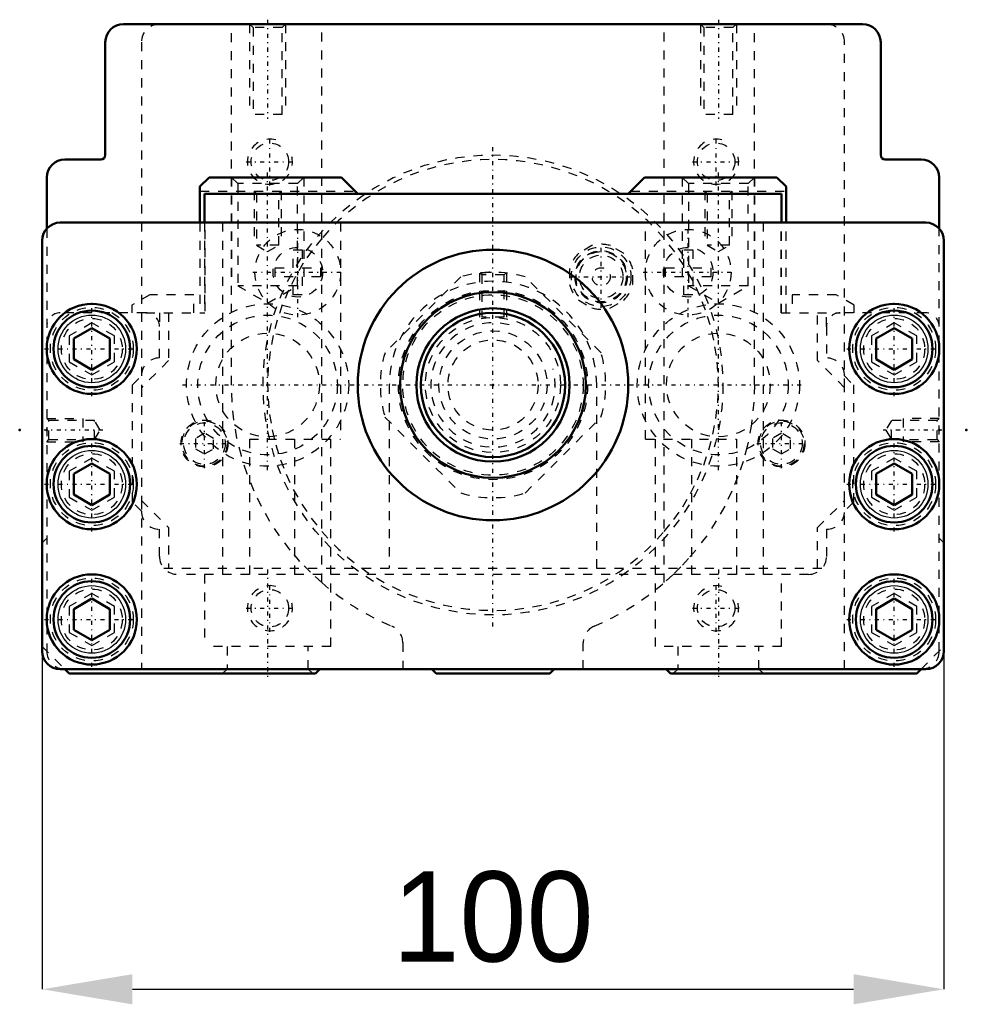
# Model space of a CAD drawing. Header units: millimetres. Extents: x -52 to 53, y -69 to 40.
import ezdxf

# ---------------------------------------------------------------- set-up
doc = ezdxf.new("R2010")
doc.units = ezdxf.units.MM
doc.linetypes.add('Center', pattern=[1.5, 0.45, -0.5, 0.05, -0.5])
doc.linetypes.add('Dashed', pattern=[2, 1, -1])
for name, color, linetype, lineweight in [('2d ConnectionPoints', 7, 'Continuous', 50), ('AM_0', 7, 'Continuous', 50), ('AM_4', 3, 'Continuous', 25), ('AM_5', 3, 'Continuous', 25), ('AM_7', 7, 'Center', 25), ('AM_9', 6, 'Dashed', 25)]:
    doc.layers.add(name, color=color, linetype=linetype, lineweight=lineweight)
doc.dimstyles.new('ISO-25', dxfattribs={"dimtxt": 2.5, "dimasz": 2.5, "dimexe": 1.25, "dimexo": 0.625, "dimtad": 1, "dimtxsty": 'Standard', "dimcen": 2.5, "dimadec": 0, "dimazin": 0, "dimtfac": 1, "dimtmove": 0, "dimatfit": 3, "dimfxl": 0, "dimarcsym": 0})

# ---------------------------------------------------------------- blocks, each defined once
blk = doc.blocks.new('1_SKR55A_0___slider_0_in_SKR5520A_0800_0_00A0__400W00__2')
at = {"layer": 'AM_0'}
for p, q in [((-31.5, 23), (-32.5, 22)), ((-16.8, 23), (-31.5, 23)), ((-15, 21.2), (-16.8, 23)), ((16.8, 23), (15, 21.2)), ((31.5, 23), (16.8, 23)), ((32.5, 22), (31.5, 23)), ((-32.5, 22), (-32.5, 18)), ((32.5, 18), (32.5, 22)), ((32, 21.2), (-32, 21.2)), ((-32, 21.2), (-32, 18)), ((32, 18), (32, 21.2))]:
    blk.add_line(p, q, dxfattribs=at)
at = {"layer": 'AM_5', "linetype": 'Dashed'}
for p, q in [((-29, 23), (-29, 11)), ((-21, 23), (-21, 11)), ((21, 23), (21, 11)), ((29, 23), (29, 11)), ((-26.5, 21.5), (-26.5, 15.5)), ((-23.5, 21.5), (-23.5, 15.5)), ((23.5, 21.5), (23.5, 15.5)), ((26.5, 21.5), (26.5, 15.5))]:
    blk.add_line(p, q, dxfattribs=at)
at = {"layer": 'AM_7'}
for p, q in [((12, 8.54), (12, 15.46)), ((8.54, 12), (15.46, 12)), ((-32, -9.23), (-32, -3.77)), ((32, -9.23), (32, -3.77)), ((-34.73, -6.5), (-29.27, -6.5)), ((29.27, -6.5), (34.73, -6.5))]:
    blk.add_line(p, q, dxfattribs=at)
at = {"layer": 'AM_9'}
for p, q in [((-29, 23), (-28.32, 22.32)), ((-21.68, 22.32), (-21, 23)), ((21, 23), (21.68, 22.32)), ((28.32, 22.32), (29, 23)), ((-28.32, 22.32), (-28.32, 11)), ((-21.68, 22.32), (-28.32, 22.32)), ((-21.68, 11), (-21.68, 22.32)), ((21.68, 22.32), (21.68, 11)), ((28.32, 22.32), (21.68, 22.32)), ((28.32, 11), (28.32, 22.32)), ((-32.5, 21.5), (-15.3, 21.5)), ((-31.98, 21.18), (-31.98, 8)), ((31.98, 21.18), (-31.98, 21.18)), ((-26.5, 21.5), (-26.23, 21.23)), ((-26.23, 21.23), (-26.23, 15.5)), ((-23.77, 21.23), (-26.23, 21.23)), ((-23.77, 21.23), (-23.5, 21.5)), ((-23.77, 15.5), (-23.77, 21.23)), ((15.3, 21.5), (32.5, 21.5)), ((23.5, 21.5), (23.77, 21.23)), ((23.77, 21.23), (23.77, 15.5)), ((26.23, 21.23), (23.77, 21.23)), ((26.23, 21.23), (26.5, 21.5)), ((26.23, 15.5), (26.23, 21.23)), ((31.98, 8), (31.98, 21.18)), ((-32.5, 18), (-32.5, 8)), ((-32, 18), (-32, 8)), ((32, 8), (32, 18)), ((32.5, 8), (32.5, 18)), ((-26.23, 15.5), (-25, 14.79)), ((-23.77, 15.5), (-26.23, 15.5)), ((-25, 14.79), (-23.77, 15.5)), ((10.98, 15.45), (9.52, 14.61)), ((14.48, 14.61), (13.02, 15.45)), ((23.77, 15.5), (25, 14.79)), ((26.23, 15.5), (23.77, 15.5)), ((25, 14.79), (26.23, 15.5)), ((8.5, 12.84), (8.5, 11.16)), ((15.5, 11.16), (15.5, 12.84)), ((-21.68, 11), (-28.32, 11)), ((-28.32, 11), (-25, 9.08)), ((-25, 9.08), (-21.68, 11)), ((28.32, 11), (21.68, 11)), ((21.68, 11), (25, 9.08)), ((25, 9.08), (28.32, 11)), ((-38.05, 10), (-40.05, 8.85)), ((-33.2, 10), (-38.05, 10)), ((-33.2, 8), (-33.2, 10)), ((38.05, 10), (33.2, 10)), ((33.2, 10), (33.2, 8)), ((40.05, 8.85), (38.05, 10)), ((-40.05, 8.85), (-40.05, 8)), ((9.52, 9.39), (10.98, 8.55)), ((13.02, 8.55), (14.48, 9.39)), ((40.05, 8), (40.05, 8.85)), ((-38.5, 8), (-31.98, 8)), ((-37, 8), (-37, 6.5)), ((-36, 8), (-36, 2.7)), ((31.98, 8), (38.5, 8)), ((36, 2.7), (36, 8)), ((37, 6.5), (37, 8)), ((-36, 2.7), (-39, -0.3)), ((39, -0.3), (36, 2.7)), ((-11.5, 0), (-11.5, -20.3)), ((11.5, -20.3), (11.5, 0)), ((-39, -0.3), (-39, -12.8)), ((39, -12.8), (39, -0.3)), ((-32, -5.35), (-33, -5.92)), ((-31, -5.92), (-32, -5.35)), ((32, -5.35), (31, -5.92)), ((33, -5.92), (32, -5.35)), ((-33, -5.92), (-33, -7.08)), ((-31, -7.08), (-31, -5.92)), ((31, -5.92), (31, -7.08)), ((33, -7.08), (33, -5.92)), ((-33, -7.08), (-32, -7.65)), ((-32, -7.65), (-31, -7.08)), ((31, -7.08), (32, -7.65)), ((32, -7.65), (33, -7.08)), ((-39, -12.8), (-36, -15.8)), ((36, -15.8), (39, -12.8)), ((-36, -15.8), (-36, -20.3)), ((36, -20.3), (36, -15.8)), ((-36.52, -20.3), (36.52, -20.3))]:
    blk.add_line(p, q, dxfattribs=at)
for centre, radius in [((12, 12), 3.3), ((12, 12), 2.89), ((12, 12), 2.85), ((12, 12), 2.79), ((12, 12), 2.4), ((12, 12), 1), ((-32, -6.5), 2.6), ((-32, -6.5), 2.5), ((-32, -6.5), 2.3), ((32, -6.5), 2.6), ((32, -6.5), 2.5), ((32, -6.5), 2.3)]:
    blk.add_circle(centre, radius, dxfattribs=at)
for centre, radius, start, end in [((12, 12), 3.6, 73.5362, 106.4638), ((12, 12), 3.6, 133.5362, 166.4638), ((12, 12), 3.6, 13.5362, 46.4638), ((0, 0), 11.5, 0, 180), ((12, 12), 3.6, 193.5362, 226.4638), ((12, 12), 3.6, 313.5362, 346.4638), ((12, 12), 3.6, 253.5362, 286.4638)]:
    blk.add_arc(centre, radius, start, end, dxfattribs=at)
blk = doc.blocks.new('2_SKR55A800000A0D_0_in_SKR5520A_0800_0_00A0__400W00__2')
at = {"layer": 'AM_0'}
for p, q in [((41, 40), (-41, 40)), ((-43, 38), (-43, 25.5)), ((43, 25.5), (43, 38)), ((-43.5, 25), (-47.5, 25)), ((47.5, 25), (43.5, 25)), ((-49.5, 23), (-49.5, 17.32)), ((49.5, 17.32), (49.5, 23)), ((48, 18), (-48, 18)), ((-50, 16), (-50, -29.5)), ((50, -29.5), (50, 16)), ((-44.5, 6.31), (-46.5, 5.15)), ((-42.5, 5.15), (-44.5, 6.31)), ((44.5, 6.31), (42.5, 5.15)), ((46.5, 5.15), (44.5, 6.31)), ((-46.5, 5.15), (-46.5, 2.85)), ((-42.5, 2.85), (-42.5, 5.15)), ((42.5, 5.15), (42.5, 2.85)), ((46.5, 2.85), (46.5, 5.15)), ((-46.5, 2.85), (-44.5, 1.69)), ((-44.5, 1.69), (-42.5, 2.85)), ((42.5, 2.85), (44.5, 1.69)), ((44.5, 1.69), (46.5, 2.85)), ((-44.5, -8.69), (-46.5, -9.85)), ((-42.5, -9.85), (-44.5, -8.69)), ((44.5, -8.69), (42.5, -9.85)), ((46.5, -9.85), (44.5, -8.69)), ((-46.5, -9.85), (-46.5, -12.15)), ((-42.5, -12.15), (-42.5, -9.85)), ((42.5, -9.85), (42.5, -12.15)), ((46.5, -12.15), (46.5, -9.85)), ((-46.5, -12.15), (-44.5, -13.31)), ((-44.5, -13.31), (-42.5, -12.15)), ((42.5, -12.15), (44.5, -13.31)), ((44.5, -13.31), (46.5, -12.15)), ((-44.5, -23.69), (-46.5, -24.85)), ((-42.5, -24.85), (-44.5, -23.69)), ((44.5, -23.69), (42.5, -24.85)), ((46.5, -24.85), (44.5, -23.69)), ((-46.5, -24.85), (-46.5, -27.15)), ((-42.5, -27.15), (-42.5, -24.85)), ((42.5, -24.85), (42.5, -27.15)), ((46.5, -27.15), (46.5, -24.85)), ((-46.5, -27.15), (-44.5, -28.31)), ((-44.5, -28.31), (-42.5, -27.15)), ((42.5, -27.15), (44.5, -28.31)), ((44.5, -28.31), (46.5, -27.15)), ((-48, -31.5), (48, -31.5)), ((-47.5, -31.5), (-47, -32)), ((-19.7, -32), (-19.2, -31.5)), ((-6.8, -31.5), (-6.3, -32)), ((6.3, -32), (6.8, -31.5)), ((19.2, -31.5), (19.7, -32)), ((47, -32), (47.5, -31.5)), ((-47, -32), (-19.7, -32)), ((-6.3, -32), (6.3, -32)), ((19.7, -32), (47, -32))]:
    blk.add_line(p, q, dxfattribs=at)
for centre, radius in [((0, 0), 15), ((0, 0), 10.3), ((-44.5, 4), 5), ((44.5, 4), 5), ((-44.5, 4), 4.25), ((0, 0), 8.5), ((0, 0), 8), ((44.5, 4), 4.25), ((-44.5, -11), 5), ((44.5, -11), 5), ((-44.5, -11), 4.25), ((44.5, -11), 4.25), ((-44.5, -26), 5), ((-44.5, -26), 4.25), ((44.5, -26), 5), ((44.5, -26), 4.25)]:
    blk.add_circle(centre, radius, dxfattribs=at)
for centre, radius, start, end in [((-41, 38), 2, 90, 180), ((41, 38), 2, 360, 90), ((-43.5, 25.5), 0.5, 270, 0), ((43.5, 25.5), 0.5, 180, 270), ((-47.5, 23), 2, 90, 180), ((47.5, 23), 2, 360, 90), ((-48, 16), 2, 90, 180), ((48, 16), 2, 0, 90), ((-48, -29.5), 2, 180, 270), ((48, -29.5), 2, 270, 0)]:
    blk.add_arc(centre, radius, start, end, dxfattribs=at)
at = {"layer": 'AM_4'}
for centre in [(-44.5, 4), (44.5, 4), (-44.5, -11), (44.5, -11), (-44.5, -26), (44.5, -26)]:
    blk.add_circle(centre, 3.75, dxfattribs=at)
at = {"layer": 'AM_5', "linetype": 'Dashed'}
for p, q in [((-27, 40), (-27, 30)), ((-23, 40), (-23, 30)), ((23, 40), (23, 30)), ((27, 40), (27, 30)), ((-1.5, 12.41), (-1.5, 7.5)), ((1.5, 12.41), (1.5, 7.5)), ((-49.5, -3.7), (-45.5, -3.7)), ((-45.5, -3.7), (-45.5, -6.3)), ((49.5, -3.7), (45.5, -3.7)), ((45.5, -3.7), (45.5, -6.3)), ((-49.5, -6.3), (-45.5, -6.3)), ((49.5, -6.3), (45.5, -6.3))]:
    blk.add_line(p, q, dxfattribs=at)
for centre, radius in [((-24.75, 24.75), 2.5), ((24.75, 24.75), 2.5), ((0, 0), 6.89), ((-24.75, -24.75), 2.5), ((24.75, -24.75), 2.5)]:
    blk.add_arc(centre, radius, 75, 15, dxfattribs=at)
at = {"layer": 'AM_7'}
for p, q in [((-25, 40.5), (-25, 29.5)), ((25, 40.5), (25, 29.5)), ((-24.75, 22.12), (-24.75, 27.37)), ((24.75, 22.12), (24.75, 27.37)), ((0, -26.78), (0, 26.78)), ((-27.37, 24.75), (-22.12, 24.75)), ((22.12, 24.75), (27.37, 24.75)), ((-25, -9.45), (-25, 23.7)), ((25, -9.45), (25, 23.7)), ((-21.65, 7.51), (-21.65, 17.49)), ((21.65, 7.51), (21.65, 17.49)), ((-26.64, 12.5), (-16.66, 12.5)), ((16.66, 12.5), (26.64, 12.5)), ((-44.5, -1.25), (-44.5, 9.25)), ((44.5, -1.25), (44.5, 9.25)), ((-49.75, 4), (-39.25, 4)), ((39.25, 4), (49.75, 4)), ((-34.45, 0), (34.45, 0)), ((-43.29, -5), (-49.8, -5)), ((49.8, -5), (43.29, -5)), ((-44.5, -16.25), (-44.5, -5.75)), ((44.5, -16.25), (44.5, -5.75)), ((-49.75, -11), (-39.25, -11)), ((39.25, -11), (49.75, -11)), ((-25, -20.45), (-25, -32.55)), ((25, -20.45), (25, -32.55)), ((-44.5, -31.25), (-44.5, -20.75)), ((44.5, -31.25), (44.5, -20.75)), ((-24.75, -27.37), (-24.75, -22.12)), ((24.75, -27.37), (24.75, -22.12)), ((-27.37, -24.75), (-22.12, -24.75)), ((22.12, -24.75), (27.37, -24.75)), ((-49.75, -26), (-39.25, -26)), ((39.25, -26), (49.75, -26))]:
    blk.add_line(p, q, dxfattribs=at)
at = {"layer": 'AM_9'}
for p, q in [((-29, 0), (-29, 40)), ((-27, 40), (-26.62, 39.62)), ((-26.62, 39.62), (-26.62, 30)), ((-23.38, 39.62), (-26.62, 39.62)), ((-23.38, 39.62), (-23, 40)), ((-23.38, 30), (-23.38, 39.62)), ((-19, -21.91), (-19, 40)), ((19, -21.91), (19, 40)), ((23, 40), (23.38, 39.62)), ((23.38, 39.62), (23.38, 30)), ((26.62, 39.62), (23.38, 39.62)), ((26.62, 39.62), (27, 40)), ((26.62, 30), (26.62, 39.62)), ((29, 0), (29, 40)), ((-39, 38), (-39, -0.3)), ((39, -0.3), (39, 38)), ((-23.38, 30), (-26.62, 30)), ((26.62, 30), (23.38, 30)), ((-30, 18), (-30, -21)), ((-16.9, 18), (-16.9, -6)), ((16.9, -6), (16.9, 18)), ((30, -21), (30, 18)), ((-49.5, 17.32), (-49.5, -29.5)), ((49.5, -29.5), (49.5, 17.32)), ((-22.15, 13), (-22.15, 15)), ((-22.15, 15), (-21.15, 15)), ((-21.15, 15), (-21.15, 13)), ((21.15, 13), (21.15, 15)), ((21.15, 15), (22.15, 15)), ((22.15, 15), (22.15, 13)), ((-24.15, 12), (-24.15, 13)), ((-24.15, 13), (-22.15, 13)), ((-21.15, 13), (-19.15, 13)), ((-19.15, 13), (-19.15, 12)), ((-1.41, 12.41), (-1.23, 12.23)), ((-1.23, 12.23), (-1.23, 7.5)), ((1.23, 12.23), (-1.23, 12.23)), ((1.23, 12.23), (1.41, 12.41)), ((1.23, 7.5), (1.23, 12.23)), ((19.15, 12), (19.15, 13)), ((19.15, 13), (21.15, 13)), ((22.15, 13), (24.15, 13)), ((24.15, 13), (24.15, 12)), ((-22.15, 12), (-24.15, 12)), ((-22.15, 10), (-22.15, 12)), ((-19.15, 12), (-21.15, 12)), ((-21.15, 12), (-21.15, 10)), ((-3.58, 11.98), (-11.98, 3.58)), ((11.98, 3.58), (3.58, 11.98)), ((21.15, 12), (19.15, 12)), ((21.15, 10), (21.15, 12)), ((24.15, 12), (22.15, 12)), ((22.15, 12), (22.15, 10)), ((-21.15, 10), (-22.15, 10)), ((22.15, 10), (21.15, 10)), ((-38.5, 8), (-48, 8)), ((48, 8), (38.5, 8)), ((-44.5, 6.89), (-47, 5.44)), ((-42, 5.44), (-44.5, 6.89)), ((1.23, 7.5), (-1.23, 7.5)), ((44.5, 6.89), (42, 5.44)), ((47, 5.44), (44.5, 6.89)), ((-37, 3), (-37, 6.5)), ((37, 6.5), (37, 3)), ((-47, 5.44), (-47, 2.56)), ((-42, 2.56), (-42, 5.44)), ((42, 5.44), (42, 2.56)), ((47, 2.56), (47, 5.44)), ((-47, 2.56), (-44.5, 1.11)), ((-44.5, 1.11), (-42, 2.56)), ((42, 2.56), (44.5, 1.11)), ((44.5, 1.11), (47, 2.56)), ((-40, 0), (-39, 1)), ((-40, -13), (-40, 0)), ((39, 1), (40, 0)), ((40, 0), (40, -13)), ((-49.26, -3.94), (-49.5, -3.7)), ((-44.2, -3.94), (-49.26, -3.94)), ((-49.26, -6.06), (-49.26, -3.94)), ((-43.59, -5), (-44.2, -3.94)), ((-44.2, -6.06), (-44.2, -3.94)), ((-11.98, -3.58), (-3.58, -11.98)), ((3.58, -11.98), (11.98, -3.58)), ((44.2, -3.94), (43.59, -5)), ((49.26, -3.94), (44.2, -3.94)), ((44.2, -6.06), (44.2, -3.94)), ((49.5, -3.7), (49.26, -3.94)), ((49.26, -6.06), (49.26, -3.94)), ((-44.2, -6.06), (-43.59, -5)), ((43.59, -5), (44.2, -6.06)), ((-49.5, -6.3), (-49.26, -6.06)), ((-49.26, -6.06), (-44.2, -6.06)), ((-27, -6), (-27, -21)), ((-27, -6), (-16.9, -6)), ((-22, -6), (-22, -21)), ((-18, -29), (-18, -6)), ((16.9, -6), (27, -6)), ((18, -6), (18, -29)), ((22, -6), (22, -21)), ((27, -6), (27, -21)), ((44.2, -6.06), (49.26, -6.06)), ((49.26, -6.06), (49.5, -6.3)), ((-44.5, -8.11), (-47, -9.56)), ((-42, -9.56), (-44.5, -8.11)), ((44.5, -8.11), (42, -9.56)), ((47, -9.56), (44.5, -8.11)), ((-47, -9.56), (-47, -12.44)), ((-42, -12.44), (-42, -9.56)), ((42, -9.56), (42, -12.44)), ((47, -12.44), (47, -9.56)), ((-47, -12.44), (-44.5, -13.89)), ((-44.5, -13.89), (-42, -12.44)), ((-39, -14), (-40, -13)), ((-39, -12.8), (-39, -31.5)), ((39, -31.5), (39, -12.8)), ((40, -13), (39, -14)), ((42, -12.44), (44.5, -13.89)), ((44.5, -13.89), (47, -12.44)), ((-37, -19), (-37, -16)), ((37, -16), (37, -19)), ((-49.5, -17), (-50, -17.5)), ((50, -17.5), (49.5, -17)), ((35, -21), (-35, -21)), ((-32, -21), (-32, -29)), ((32, -29), (32, -21)), ((-44.5, -23.11), (-47, -24.56)), ((-42, -24.56), (-44.5, -23.11)), ((44.5, -23.11), (42, -24.56)), ((47, -24.56), (44.5, -23.11)), ((-47, -24.56), (-47, -27.44)), ((-42, -27.44), (-42, -24.56)), ((42, -24.56), (42, -27.44)), ((47, -27.44), (47, -24.56)), ((-47, -27.44), (-44.5, -28.89)), ((-44.5, -28.89), (-42, -27.44)), ((42, -27.44), (44.5, -28.89)), ((44.5, -28.89), (47, -27.44)), ((-50, -29), (-47.5, -31.5)), ((-18, -29), (-32, -29)), ((-29.5, -29), (-29.5, -31.5)), ((-20.5, -31.5), (-20.5, -29)), ((-10, -28.58), (-10, -31.5)), ((10, -31.5), (10, -28.58)), ((32, -29), (18, -29)), ((20.5, -29), (20.5, -31.5)), ((29.5, -31.5), (29.5, -29)), ((47.5, -31.5), (50, -29)), ((-29.5, -31.5), (-30, -32)), ((-20, -32), (-20.5, -31.5)), ((20.5, -31.5), (20, -32)), ((30, -32), (29.5, -31.5))]:
    blk.add_line(p, q, dxfattribs=at)
for points in [[(-19, 16.25), (-20.07, 14.91), (-21.04, 13.5), (-21.92, 12.03), (-22.68, 10.51), (-23.37, 8.88), (-23.94, 7.19), (-24.39, 5.47), (-24.72, 3.72), (-24.92, 1.98), (-25, 0.23), (-24.95, -1.53), (-24.79, -3.26), (-24.5, -4.97), (-24.1, -6.65), (-23.58, -8.3), (-22.96, -9.9), (-22.16, -11.58), (-21.22, -13.21), (-20.17, -14.77), (-19, -16.25)], [(19, -16.25), (20.07, -14.91), (21.04, -13.5), (21.92, -12.03), (22.68, -10.51), (23.37, -8.88), (23.94, -7.19), (24.39, -5.47), (24.72, -3.72), (24.92, -1.98), (25, -0.23), (24.95, 1.53), (24.79, 3.26), (24.5, 4.97), (24.1, 6.65), (23.58, 8.3), (22.96, 9.9), (22.16, 11.58), (21.22, 13.21), (20.17, 14.77), (19, 16.25)], [(-1.42, 12.42), (-1.36, 12.43), (-1.13, 12.45), (-0.76, 12.48), (-0.31, 12.5), (-0.15, 12.5)], [(-19, -21.91), (-20.24, -20.77), (-21.41, -19.56), (-22.49, -18.3), (-23.68, -16.74), (-24.75, -15.12), (-25.68, -13.46), (-26.5, -11.78), (-27.28, -9.84), (-27.91, -7.87), (-28.4, -5.88), (-28.74, -3.88), (-28.94, -1.89), (-29, -0.03), (-29, 0)], [(29, 0), (29, -0.03), (28.94, -1.89), (28.67, -4.36), (28.19, -6.81), (27.73, -8.48), (27.17, -10.14), (26.5, -11.78), (25.7, -13.44), (24.77, -15.08), (23.7, -16.72), (22.49, -18.3), (21.7, -19.24), (20.85, -20.15), (19.95, -21.05), (19, -21.91)]]:
    blk.add_lwpolyline(points, dxfattribs=at)
for centre, radius in [((-24.75, 24.75), 2.07), ((24.75, 24.75), 2.07), ((0, 0), 25.5), ((-21.65, 12.5), 4.75), ((21.65, 12.5), 4.75), ((-21.65, 12.5), 2.75), ((21.65, 12.5), 2.75), ((0, 0), 10.5), ((0, 0), 10), ((-25, 0), 9), ((25, 0), 9), ((-44.5, 4), 4.6), ((-25, 0), 7.74), ((25, 0), 7.74), ((44.5, 4), 4.6), ((-44.5, 4), 3.38), ((0, 0), 7.5), ((44.5, 4), 3.38), ((-25, 0), 5.75), ((0, 0), 6), ((25, 0), 5.75), ((0, 0), 5), ((-44.5, -11), 4.6), ((44.5, -11), 4.6), ((-44.5, -11), 3.38), ((44.5, -11), 3.38), ((-44.5, -26), 4.6), ((44.5, -26), 4.6), ((-44.5, -26), 3.38), ((-24.75, -24.75), 2.07), ((24.75, -24.75), 2.07), ((44.5, -26), 3.38)]:
    blk.add_circle(centre, radius, dxfattribs=at)
for centre, radius, start, end in [((-37, 38), 2, 90, 180), ((37, 38), 2, 0, 90), ((0, 0), 25, 40.5358, 139.4642), ((0, 0), 12.5, 73.3576, 106.6424), ((-48, 6.5), 1.5, 90, 180), ((-38.5, 6.5), 1.5, 360, 90), ((38.5, 6.5), 1.5, 90, 180), ((48, 6.5), 1.5, 360, 90), ((0, 0), 12.5, 163.3576, 196.6424), ((0, 0), 12.5, 343.3576, 16.6424), ((-37, 1), 2, 90, 180), ((37, 1), 2, 0, 90), ((0, 0), 12.5, 253.3576, 286.6424), ((-37, -14), 2, 180, 270), ((37, -14), 2, 270, 360), ((0, 0), 25, 220.5358, 319.4642), ((-35, -19), 2, 180, 270), ((35, -19), 2, 270, 360), ((0, 0), 29, 229.0673, 247.226), ((0, 0), 29, 292.774, 310.9327), ((-12, -28.58), 2, 0, 67.226), ((12, -28.58), 2, 112.774, 180), ((-47.5, -29.5), 2, 180, 270), ((47.5, -29.5), 2, 270, 0)]:
    blk.add_arc(centre, radius, start, end, dxfattribs=at)
blk = doc.blocks.new('*D3')
at = {"layer": 'AM_5', "color": 0, "lineweight": -2}
for p, q in [((-50, -29), (-50, -67)), ((50, -29), (50, -67)), ((-40, -67), (40, -67))]:
    blk.add_line(p, q, dxfattribs=at)
at = {"layer": 'AM_5', "color": 0}
for points in [[(-40, -65.33), (-40, -68.67), (-50, -67)], [(40, -68.67), (40, -65.33), (50, -67)]]:
    blk.add_solid(points, dxfattribs=at)
at = {"layer": 'Defpoints', "color": 0}
for p in [(-50, -29), (50, -29), (50, -67)]:
    blk.add_point(p, dxfattribs=at)
at = {"layer": 'AM_5', "color": 0, "insert": (0, -59), "char_height": 10, "attachment_point": 5}
blk.add_mtext('100', dxfattribs=at)

msp = doc.modelspace()

# ---------------------------------------------------------------- linework, layer by layer
at = {"layer": '2d ConnectionPoints'}
for p in [(0, 0), (0, 0), (0, 0), (0, 0), (0, 0), (0, 0), (-52.5, -5), (-52.5, -5), (-52.5, -5), (-49.5, -5), (49.5, -5), (52.5, -5), (52.5, -5), (52.5, -5)]:
    msp.add_point(p, dxfattribs=at)

# ---------------------------------------------------------------- block references
for name in ['2_SKR55A800000A0D_0_in_SKR5520A_0800_0_00A0__400W00__2', '1_SKR55A_0___slider_0_in_SKR5520A_0800_0_00A0__400W00__2']:
    msp.add_blockref(name, (0, 0))

# ---------------------------------------------------------------- dimensions: what is measured, and where the dimension line sits
at = {"layer": 'AM_5'}
dim = msp.add_linear_dim(base=(50, -67), p1=(-50, -29), p2=(50, -29), text='100', dimstyle='ISO-25', override={"dimtxt": 10, "dimasz": 10, "dimexe": 0, "dimexo": 0, "dimgap": 3}, dxfattribs=at)
dim.commit()
dim.dimension.update_dxf_attribs({"geometry": '*D3', "text_midpoint": (0, -67), "dimtype": 160})

doc.saveas('drawing.dxf')
